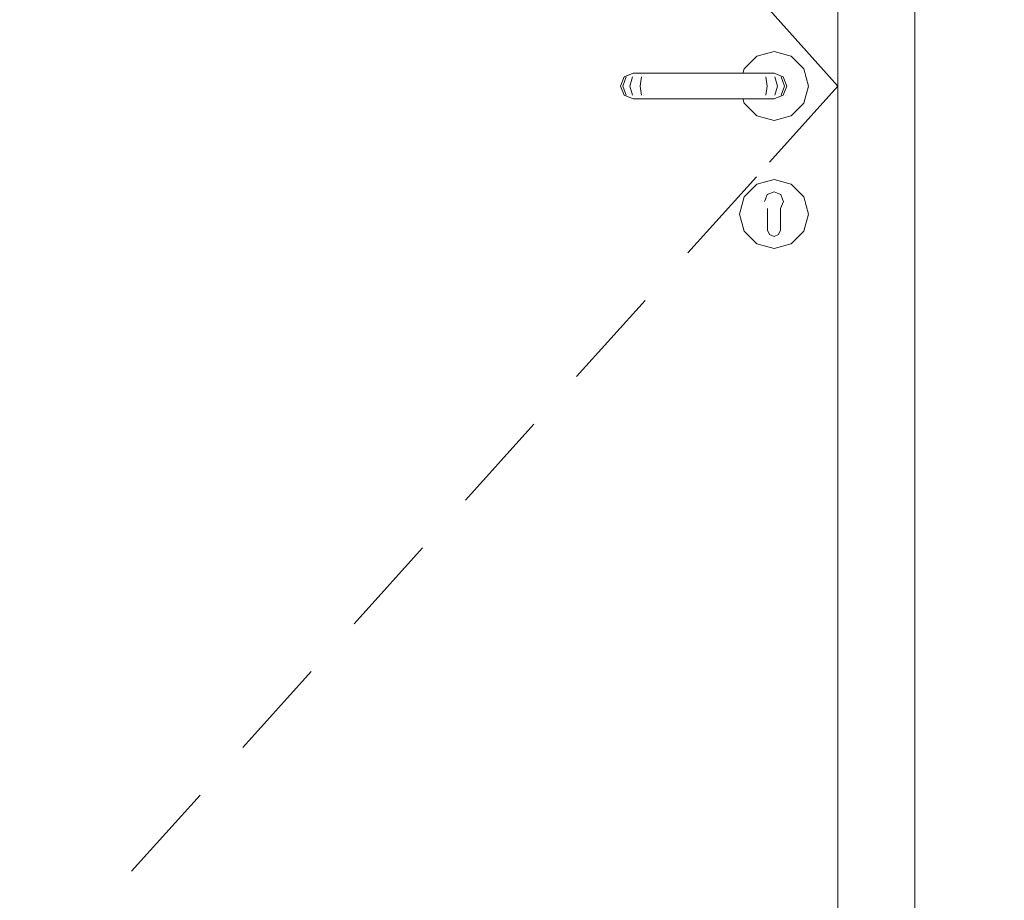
# Model space of a CAD drawing. Header units: millimetres. Extents: x 58537 to 97688, y -8921 to 14216.
# Tile 41 of 145: x 72660 to 73430, y 3254 to 3942. Entities that reach past the tile are written whole.
import ezdxf

# ---------------------------------------------------------------- set-up
doc = ezdxf.new("R2010")
doc.units = ezdxf.units.MM
doc.header["$MEASUREMENT"] = 0
doc.linetypes.add('Wipeout_Contour', pattern=[1000, 0, -1000])
for name, color, linetype in [('Nowe_A-Wymiary-Zewnętrzne', 7, 'Continuous'), ('Nowe_A-Ściany-Wewnętrzne', 7, 'Continuous'), ('Nowe_Drzwi Archicad', 7, 'Continuous')]:
    doc.layers.add(name, color=color, linetype=linetype)
doc.layers.add('Nowe_A-Wymiary-Zewnętrzne_Nr_pióra__45', color=7, linetype='Continuous', lineweight=15, true_color=0x40a5ff)
doc.layers.add('Nowe_A-Wymiary-Zewnętrzne_Nr_pióra__85', color=7, linetype='Continuous', lineweight=13, true_color=0x80c2ff)
for name, color, linetype, lineweight in [('Nowe_A-Wymiary-Zewnętrzne_Nr_pióra__46', 5, 'Continuous', 15), ('Nowe_Drzwi Archicad_Nr_pióra__3', 7, 'Continuous', 13), ('Nowe_Drzwi Archicad_Nr_pióra__87', 7, 'Continuous', 13)]:
    doc.layers.add(name, color=color, linetype=linetype, lineweight=lineweight)
doc.styles.add('STYL_AUTOMATYCZNY_2', font='arial.ttf')
doc.dimstyles.new('STYL_AUTOMATYCZNY__1', dxfattribs={"dimtxt": 125, "dimasz": 47.5, "dimexe": 0.18, "dimexo": 20, "dimgap": 0, "dimtad": 1, "dimdec": 1, "dimlfac": 0.1, "dimzin": 0, "dimdsep": 46, "dimtxsty": 'STYL_AUTOMATYCZNY_2', "dimblk": 'ARROWHEAD_11', "dimblk1": 'ARROWHEAD_11', "dimblk2": 'ARROWHEAD_11', "dimcen": 0.09, "dimclrd": 256, "dimclre": 256, "dimclrt": 5, "dimadec": 1, "dimazin": 0, "dimtfac": 1, "dimtdec": 4, "dimtmove": 0, "dimatfit": 3, "dimfxl": 0, "dimtolj": 1, "dimtzin": 0, "dimarcsym": 0})

# ---------------------------------------------------------------- blocks, each defined once
blk = doc.blocks.new('ElemPrzekroju_169')
at = {"color": 254, "linetype": 'Wipeout_Contour', "lineweight": 0, "ltscale": 586900.388065}
blk.add_wipeout([(72140.07, 5430), (72140.07, 2990), (72340.07, 2990), (72340.07, 4940), (73360.07, 4940), (73360.07, 2990), (75120.07, 2990), (75120.07, 5430)], dxfattribs=at).dxf.layer = 'Nowe_A-Ściany-Wewnętrzne'
blk = doc.blocks.new('ElemPrzekroju_170')
at = {"layer": 'Nowe_Drzwi Archicad_Nr_pióra__3', "color": 7, "linetype": 'Continuous', "lineweight": 13}
for p, q in [((73095.8, 3663.03), (73149.32, 3722.49)), ((73008.83, 3566.4), (73062.35, 3625.86)), ((72921.87, 3469.77), (72975.38, 3529.23)), ((72834.9, 3373.14), (72888.42, 3432.6)), ((72747.94, 3276.51), (72801.45, 3335.98))]:
    blk.add_line(p, q, dxfattribs=at)
at = {"color": 254, "linetype": 'Wipeout_Contour', "lineweight": 0, "ltscale": 440581.157932}
blk.add_wipeout([(73360.07, 4890), (73300.07, 4890), (73300.07, 2890), (73350.07, 2890), (73350.07, 2990), (73360.07, 2990)], dxfattribs=at).dxf.layer = 'Nowe_Drzwi Archicad'
at = {"color": 254, "linetype": 'Wipeout_Contour', "lineweight": 0, "ltscale": 1320362.223408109}
blk.add_wipeout([(73225.75, 3880), (73226.69, 3876.5), (73236.57, 3866.62), (73250.07, 3863), (73263.57, 3866.62), (73273.46, 3876.5), (73277.07, 3890), (73273.46, 3903.5), (73263.57, 3913.38), (73250.07, 3917), (73236.57, 3913.38), (73226.69, 3903.5), (73225.75, 3900), (73250.07, 3900), (73257.15, 3897.07), (73260.07, 3890), (73257.15, 3882.93), (73250.07, 3880)], dxfattribs=at).dxf.layer = 'Nowe_Drzwi Archicad'
at = {"color": 254, "linetype": 'Wipeout_Contour', "lineweight": 0, "ltscale": 440029.537306}
blk.add_wipeout([(73226.78, 3803.45), (73245.07, 3792.89), (73245.07, 3794.4), (73242.61, 3799.69), (73243.35, 3801.64), (73236.62, 3813.3)], dxfattribs=at).dxf.layer = 'Nowe_Drzwi Archicad'
at = {"layer": 'Nowe_Drzwi Archicad_Nr_pióra__3', "color": 7, "linetype": 'Continuous', "lineweight": 13}
for p, q in [((73300.07, 2890), (73300.07, 4890)), ((73236.57, 3913.38), (73250.07, 3917)), ((73250.07, 3917), (73263.57, 3913.38)), ((73263.57, 3913.38), (73273.46, 3903.5)), ((73273.46, 3903.5), (73277.07, 3890)), ((73277.07, 3890), (73273.46, 3876.5)), ((73273.46, 3876.5), (73263.57, 3866.62)), ((73250.07, 3863), (73236.57, 3866.62)), ((73263.57, 3866.62), (73250.07, 3863))]:
    blk.add_line(p, q, dxfattribs=at)
at = {"layer": 'Nowe_Drzwi Archicad_Nr_pióra__87', "color": 7, "linetype": 'Continuous', "lineweight": 13}
blk.add_line((73360.07, 4940), (73360.07, 2990), dxfattribs=at)
at = {"color": 254, "linetype": 'Wipeout_Contour', "lineweight": 0, "ltscale": 293426.465876}
blk.add_wipeout([(73248.93, 3900), (73255.59, 3897.07), (73257.15, 3897.07), (73250.07, 3900)], dxfattribs=at).dxf.layer = 'Nowe_Drzwi Archicad'
at = {"color": 254, "linetype": 'Wipeout_Contour', "lineweight": 0, "ltscale": 293443.284528}
blk.add_wipeout([(73258.35, 3890), (73255.59, 3882.93), (73257.15, 3882.93), (73260.07, 3890)], dxfattribs=at).dxf.layer = 'Nowe_Drzwi Archicad'
at = {"color": 254, "linetype": 'Wipeout_Contour', "lineweight": 0, "ltscale": 293332.755843}
blk.add_wipeout([(73226.78, 3803.45), (73223.17, 3790), (73245.07, 3790), (73245.07, 3792.89)], dxfattribs=at).dxf.layer = 'Nowe_Drzwi Archicad'
at = {"color": 254, "linetype": 'Wipeout_Contour', "lineweight": 0, "ltscale": 293444.784342}
blk.add_wipeout([(73255.59, 3897.07), (73258.35, 3890), (73260.07, 3890), (73257.15, 3897.07)], dxfattribs=at).dxf.layer = 'Nowe_Drzwi Archicad'
at = {"color": 254, "linetype": 'Wipeout_Contour', "lineweight": 0, "ltscale": 293422.844805}
blk.add_wipeout([(73255.59, 3882.93), (73248.93, 3880), (73250.07, 3880), (73257.15, 3882.93)], dxfattribs=at).dxf.layer = 'Nowe_Drzwi Archicad'
at = {"color": 254, "linetype": 'Wipeout_Contour', "lineweight": 0, "ltscale": 366719.06229}
blk.add_wipeout([(73236.62, 3813.3), (73243.35, 3801.64), (73244.7, 3805.14), (73250.07, 3807.43), (73250.07, 3816.9)], dxfattribs=at).dxf.layer = 'Nowe_Drzwi Archicad'
at = {"color": 254, "linetype": 'Wipeout_Contour', "lineweight": 0, "ltscale": 293331.148274}
blk.add_wipeout([(73223.17, 3790), (73226.78, 3776.55), (73245.07, 3787.11), (73245.07, 3790)], dxfattribs=at).dxf.layer = 'Nowe_Drzwi Archicad'
at = {"color": 254, "linetype": 'Wipeout_Contour', "lineweight": 0, "ltscale": 293415.828716}
blk.add_wipeout([(73248.93, 3900), (73245.68, 3900), (73250.78, 3897.07), (73255.59, 3897.07)], dxfattribs=at).dxf.layer = 'Nowe_Drzwi Archicad'
at = {"color": 254, "linetype": 'Wipeout_Contour', "lineweight": 0, "ltscale": 293429.800715}
blk.add_wipeout([(73258.35, 3890), (73252.89, 3890), (73250.78, 3882.93), (73255.59, 3882.93)], dxfattribs=at).dxf.layer = 'Nowe_Drzwi Archicad'
at = {"color": 254, "linetype": 'Wipeout_Contour', "lineweight": 0, "ltscale": 293322.511848}
blk.add_wipeout([(73226.69, 3803.5), (73226.78, 3803.45), (73236.62, 3813.3), (73236.57, 3813.38)], dxfattribs=at).dxf.layer = 'Nowe_Drzwi Archicad'
at = {"color": 254, "linetype": 'Wipeout_Contour', "lineweight": 0, "ltscale": 366771.284015}
blk.add_wipeout([(73255.45, 3805.14), (73256.8, 3801.64), (73263.52, 3813.3), (73250.07, 3816.9), (73250.07, 3807.43)], dxfattribs=at).dxf.layer = 'Nowe_Drzwi Archicad'
at = {"color": 254, "linetype": 'Wipeout_Contour', "lineweight": 0, "ltscale": 293342.529665}
blk.add_wipeout([(73226.78, 3776.55), (73236.62, 3766.7), (73245.07, 3781.34), (73245.07, 3787.11)], dxfattribs=at).dxf.layer = 'Nowe_Drzwi Archicad'
at = {"color": 254, "linetype": 'Wipeout_Contour', "lineweight": 0, "ltscale": 293431.300594}
blk.add_wipeout([(73255.59, 3897.07), (73250.78, 3897.07), (73252.89, 3890), (73258.35, 3890)], dxfattribs=at).dxf.layer = 'Nowe_Drzwi Archicad'
at = {"color": 254, "linetype": 'Wipeout_Contour', "lineweight": 0, "ltscale": 293412.207518}
blk.add_wipeout([(73255.59, 3882.93), (73250.78, 3882.93), (73245.68, 3880), (73248.93, 3880)], dxfattribs=at).dxf.layer = 'Nowe_Drzwi Archicad'
at = {"color": 254, "linetype": 'Wipeout_Contour', "lineweight": 0, "ltscale": 293370.52777}
blk.add_wipeout([(73250.07, 3817), (73236.57, 3813.38), (73236.62, 3813.3), (73250.07, 3816.9)], dxfattribs=at).dxf.layer = 'Nowe_Drzwi Archicad'
at = {"color": 254, "linetype": 'Wipeout_Contour', "lineweight": 0, "ltscale": 440153.856681}
blk.add_wipeout([(73257.54, 3799.69), (73255.07, 3794.4), (73255.07, 3792.89), (73273.37, 3803.45), (73263.52, 3813.3), (73256.8, 3801.64)], dxfattribs=at).dxf.layer = 'Nowe_Drzwi Archicad'
at = {"color": 254, "linetype": 'Wipeout_Contour', "lineweight": 0, "ltscale": 293293.178127}
blk.add_wipeout([(73223.07, 3790), (73223.17, 3790), (73226.78, 3803.45), (73226.69, 3803.5)], dxfattribs=at).dxf.layer = 'Nowe_Drzwi Archicad'
at = {"color": 254, "linetype": 'Wipeout_Contour', "lineweight": 0, "ltscale": 440055.003299}
blk.add_wipeout([(73236.62, 3766.7), (73250.07, 3763.1), (73250.07, 3772.5), (73246.54, 3773.96), (73245.07, 3777.5), (73245.07, 3781.34)], dxfattribs=at).dxf.layer = 'Nowe_Drzwi Archicad'
at = {"layer": 'Nowe_Drzwi Archicad_Nr_pióra__3', "color": 7, "linetype": 'Continuous', "lineweight": 13}
for p, q in [((73257.15, 3897.07), (73260.07, 3890)), ((73260.07, 3890), (73257.15, 3882.93)), ((73226.69, 3803.5), (73236.57, 3813.38))]:
    blk.add_line(p, q, dxfattribs=at)
at = {"color": 254, "linetype": 'Wipeout_Contour', "lineweight": 0, "ltscale": 293395.796429}
blk.add_wipeout([(73240.82, 3900), (73243.57, 3897.07), (73250.78, 3897.07), (73245.68, 3900)], dxfattribs=at).dxf.layer = 'Nowe_Drzwi Archicad'
at = {"color": 254, "linetype": 'Wipeout_Contour', "lineweight": 0, "ltscale": 293404.199529}
blk.add_wipeout([(73244.72, 3890), (73243.57, 3882.93), (73250.78, 3882.93), (73252.89, 3890)], dxfattribs=at).dxf.layer = 'Nowe_Drzwi Archicad'
at = {"color": 254, "linetype": 'Wipeout_Contour', "lineweight": 0, "ltscale": 293424.36224}
blk.add_wipeout([(73250.07, 3817), (73250.07, 3816.9), (73263.52, 3813.3), (73263.57, 3813.38)], dxfattribs=at).dxf.layer = 'Nowe_Drzwi Archicad'
at = {"color": 254, "linetype": 'Wipeout_Contour', "lineweight": 0, "ltscale": 293290.392532}
blk.add_wipeout([(73226.69, 3776.5), (73226.78, 3776.55), (73223.17, 3790), (73223.07, 3790)], dxfattribs=at).dxf.layer = 'Nowe_Drzwi Archicad'
at = {"color": 254, "linetype": 'Wipeout_Contour', "lineweight": 0, "ltscale": 440110.88757}
blk.add_wipeout([(73263.52, 3766.7), (73255.07, 3781.34), (73255.07, 3777.5), (73253.61, 3773.96), (73250.07, 3772.5), (73250.07, 3763.1)], dxfattribs=at).dxf.layer = 'Nowe_Drzwi Archicad'
at = {"layer": 'Nowe_Drzwi Archicad_Nr_pióra__3', "color": 7, "linetype": 'Continuous', "lineweight": 13}
for p, q in [((73236.57, 3813.38), (73250.07, 3817)), ((73223.07, 3790), (73226.69, 3803.5))]:
    blk.add_line(p, q, dxfattribs=at)
at = {"color": 254, "linetype": 'Wipeout_Contour', "lineweight": 0, "ltscale": 293405.699531}
blk.add_wipeout([(73250.78, 3897.07), (73243.57, 3897.07), (73244.72, 3890), (73252.89, 3890)], dxfattribs=at).dxf.layer = 'Nowe_Drzwi Archicad'
at = {"color": 254, "linetype": 'Wipeout_Contour', "lineweight": 0, "ltscale": 293392.174992}
blk.add_wipeout([(73240.82, 3880), (73245.68, 3880), (73250.78, 3882.93), (73243.57, 3882.93)], dxfattribs=at).dxf.layer = 'Nowe_Drzwi Archicad'
at = {"color": 254, "linetype": 'Wipeout_Contour', "lineweight": 0, "ltscale": 293436.972777}
blk.add_wipeout([(73255.07, 3781.34), (73263.52, 3766.7), (73273.37, 3776.55), (73255.07, 3787.11)], dxfattribs=at).dxf.layer = 'Nowe_Drzwi Archicad'
at = {"color": 254, "linetype": 'Wipeout_Contour', "lineweight": 0, "ltscale": 293314.901448}
blk.add_wipeout([(73236.57, 3766.62), (73236.62, 3766.7), (73226.78, 3776.55), (73226.69, 3776.5)], dxfattribs=at).dxf.layer = 'Nowe_Drzwi Archicad'
at = {"layer": 'Nowe_Drzwi Archicad_Nr_pióra__3', "color": 7, "linetype": 'Continuous', "lineweight": 13}
for p, q in [((73250.07, 3900), (73248.93, 3900)), ((73250.07, 3900), (73257.15, 3897.07)), ((73250.78, 3897.07), (73252.89, 3890)), ((73255.59, 3897.07), (73258.35, 3890)), ((73252.89, 3890), (73250.78, 3882.93)), ((73258.35, 3890), (73255.59, 3882.93)), ((73250.07, 3880), (73248.93, 3880)), ((73257.15, 3882.93), (73250.07, 3880)), ((73226.69, 3776.5), (73223.07, 3790))]:
    blk.add_line(p, q, dxfattribs=at)
at = {"color": 254, "linetype": 'Wipeout_Contour', "lineweight": 0, "ltscale": 293370.225841}
blk.add_wipeout([(73240.82, 3900), (73235.07, 3900), (73235.77, 3897.07), (73243.57, 3897.07)], dxfattribs=at).dxf.layer = 'Nowe_Drzwi Archicad'
at = {"color": 254, "linetype": 'Wipeout_Contour', "lineweight": 0, "ltscale": 293372.396396}
blk.add_wipeout([(73236.06, 3890), (73235.77, 3882.93), (73243.57, 3882.93), (73244.72, 3890)], dxfattribs=at).dxf.layer = 'Nowe_Drzwi Archicad'
at = {"color": 254, "linetype": 'Wipeout_Contour', "lineweight": 0, "ltscale": 293360.133159}
blk.add_wipeout([(73236.62, 3766.7), (73236.57, 3766.62), (73250.07, 3763), (73250.07, 3763.1)], dxfattribs=at).dxf.layer = 'Nowe_Drzwi Archicad'
at = {"layer": 'Nowe_Drzwi Archicad_Nr_pióra__3', "color": 7, "linetype": 'Continuous', "lineweight": 13}
for p, q in [((73182.76, 3759.65), (73236.28, 3819.12)), ((73236.57, 3766.62), (73226.69, 3776.5))]:
    blk.add_line(p, q, dxfattribs=at)
at = {"color": 254, "linetype": 'Wipeout_Contour', "lineweight": 0, "ltscale": 293373.896551}
blk.add_wipeout([(73243.57, 3897.07), (73235.77, 3897.07), (73236.06, 3890), (73244.72, 3890)], dxfattribs=at).dxf.layer = 'Nowe_Drzwi Archicad'
at = {"color": 254, "linetype": 'Wipeout_Contour', "lineweight": 0, "ltscale": 293366.604097}
blk.add_wipeout([(73243.57, 3882.93), (73235.77, 3882.93), (73235.07, 3880), (73240.82, 3880)], dxfattribs=at).dxf.layer = 'Nowe_Drzwi Archicad'
at = {"color": 254, "linetype": 'Wipeout_Contour', "lineweight": 0, "ltscale": 293413.9694}
blk.add_wipeout([(73263.57, 3766.62), (73263.52, 3766.7), (73250.07, 3763.1), (73250.07, 3763)], dxfattribs=at).dxf.layer = 'Nowe_Drzwi Archicad'
at = {"layer": 'Nowe_Drzwi Archicad_Nr_pióra__3', "color": 7, "linetype": 'Continuous', "lineweight": 13}
for p, q in [((73246.56, 3949.46), (73300.07, 3890)), ((73245.68, 3900), (73240.82, 3900)), ((73243.57, 3897.07), (73244.72, 3890)), ((73248.93, 3900), (73245.68, 3900)), ((73244.72, 3890), (73243.57, 3882.93)), ((73246.56, 3830.54), (73300.07, 3890)), ((73245.68, 3880), (73240.82, 3880)), ((73248.93, 3880), (73245.68, 3880)), ((73250.07, 3763), (73236.57, 3766.62))]:
    blk.add_line(p, q, dxfattribs=at)
at = {"color": 254, "linetype": 'Wipeout_Contour', "lineweight": 0, "ltscale": 293195.295099}
blk.add_wipeout([(73235.07, 3900), (73155.07, 3900), (73154.38, 3897.07), (73235.77, 3897.07)], dxfattribs=at).dxf.layer = 'Nowe_Drzwi Archicad'
at = {"color": 254, "linetype": 'Wipeout_Contour', "lineweight": 0, "ltscale": 293192.731245}
blk.add_wipeout([(73236.06, 3890), (73154.09, 3890), (73154.38, 3882.93), (73235.77, 3882.93)], dxfattribs=at).dxf.layer = 'Nowe_Drzwi Archicad'
at = {"color": 254, "linetype": 'Wipeout_Contour', "lineweight": 0, "ltscale": 293461.971398}
blk.add_wipeout([(73273.46, 3776.5), (73273.37, 3776.55), (73263.52, 3766.7), (73263.57, 3766.62)], dxfattribs=at).dxf.layer = 'Nowe_Drzwi Archicad'
at = {"layer": 'Nowe_Drzwi Archicad_Nr_pióra__3', "color": 7, "linetype": 'Continuous', "lineweight": 13}
for p, q in [((73226.69, 3903.5), (73236.57, 3913.38)), ((73263.57, 3766.62), (73250.07, 3763))]:
    blk.add_line(p, q, dxfattribs=at)
at = {"color": 254, "linetype": 'Wipeout_Contour', "lineweight": 0, "ltscale": 293194.232313}
blk.add_wipeout([(73235.77, 3897.07), (73154.38, 3897.07), (73154.09, 3890), (73236.06, 3890)], dxfattribs=at).dxf.layer = 'Nowe_Drzwi Archicad'
at = {"color": 254, "linetype": 'Wipeout_Contour', "lineweight": 0, "ltscale": 293191.6712}
blk.add_wipeout([(73235.77, 3882.93), (73154.38, 3882.93), (73155.07, 3880), (73235.07, 3880)], dxfattribs=at).dxf.layer = 'Nowe_Drzwi Archicad'
at = {"color": 254, "linetype": 'Wipeout_Contour', "lineweight": 0, "ltscale": 293451.708732}
blk.add_wipeout([(73255.07, 3787.11), (73273.37, 3776.55), (73276.97, 3790), (73255.07, 3790)], dxfattribs=at).dxf.layer = 'Nowe_Drzwi Archicad'
at = {"layer": 'Nowe_Drzwi Archicad_Nr_pióra__3', "color": 7, "linetype": 'Continuous', "lineweight": 13}
for p, q in [((73225.75, 3900), (73226.69, 3903.5)), ((73240.82, 3900), (73235.07, 3900)), ((73226.69, 3876.5), (73225.75, 3880)), ((73240.82, 3880), (73235.07, 3880)), ((73236.57, 3866.62), (73226.69, 3876.5))]:
    blk.add_line(p, q, dxfattribs=at)
at = {"color": 254, "linetype": 'Wipeout_Contour', "lineweight": 0, "ltscale": 293020.364515}
blk.add_wipeout([(73155.07, 3900), (73149.33, 3900), (73146.58, 3897.07), (73154.38, 3897.07)], dxfattribs=at).dxf.layer = 'Nowe_Drzwi Archicad'
at = {"color": 254, "linetype": 'Wipeout_Contour', "lineweight": 0, "ltscale": 293013.066262}
blk.add_wipeout([(73154.09, 3890), (73145.43, 3890), (73146.58, 3882.93), (73154.38, 3882.93)], dxfattribs=at).dxf.layer = 'Nowe_Drzwi Archicad'
at = {"color": 254, "linetype": 'Wipeout_Contour', "lineweight": 0, "ltscale": 293453.315411}
blk.add_wipeout([(73255.07, 3790), (73276.97, 3790), (73273.37, 3803.45), (73255.07, 3792.89)], dxfattribs=at).dxf.layer = 'Nowe_Drzwi Archicad'
at = {"color": 254, "linetype": 'Wipeout_Contour', "lineweight": 0, "ltscale": 293014.568242}
blk.add_wipeout([(73154.38, 3897.07), (73146.58, 3897.07), (73145.43, 3890), (73154.09, 3890)], dxfattribs=at).dxf.layer = 'Nowe_Drzwi Archicad'
at = {"color": 254, "linetype": 'Wipeout_Contour', "lineweight": 0, "ltscale": 293016.738461}
blk.add_wipeout([(73154.38, 3882.93), (73146.58, 3882.93), (73149.33, 3880), (73155.07, 3880)], dxfattribs=at).dxf.layer = 'Nowe_Drzwi Archicad'
at = {"color": 254, "linetype": 'Wipeout_Contour', "lineweight": 0, "ltscale": 293469.578256}
blk.add_wipeout([(73263.57, 3813.38), (73263.52, 3813.3), (73273.37, 3803.45), (73273.46, 3803.5)], dxfattribs=at).dxf.layer = 'Nowe_Drzwi Archicad'
at = {"color": 254, "linetype": 'Wipeout_Contour', "lineweight": 0, "ltscale": 880176.778759}
blk.add_wipeout([(73244.7, 3805.14), (73242.61, 3799.69), (73245.07, 3794.4), (73245.07, 3777.5), (73246.54, 3773.96), (73250.07, 3772.5), (73253.61, 3773.96), (73255.07, 3777.5), (73255.07, 3794.4), (73257.54, 3799.69), (73255.45, 3805.14), (73250.07, 3807.43)], dxfattribs=at).dxf.layer = 'Nowe_Drzwi Archicad'
at = {"color": 254, "linetype": 'Wipeout_Contour', "lineweight": 0, "ltscale": 293491.289462}
blk.add_wipeout([(73277.07, 3790), (73276.97, 3790), (73273.37, 3776.55), (73273.46, 3776.5)], dxfattribs=at).dxf.layer = 'Nowe_Drzwi Archicad'
at = {"layer": 'Nowe_Drzwi Archicad_Nr_pióra__3', "color": 7, "linetype": 'Continuous', "lineweight": 13}
for p, q in [((73235.07, 3900), (73155.07, 3900)), ((73235.07, 3880), (73155.07, 3880)), ((73250.07, 3817), (73263.57, 3813.38)), ((73243.35, 3801.64), (73244.7, 3805.14)), ((73244.7, 3805.14), (73250.07, 3807.43)), ((73250.07, 3807.43), (73255.45, 3805.14)), ((73255.45, 3805.14), (73256.8, 3801.64)), ((73242.61, 3799.69), (73243.35, 3801.64)), ((73245.07, 3792.89), (73245.07, 3794.4)), ((73257.54, 3799.69), (73255.07, 3794.4)), ((73255.07, 3794.4), (73255.07, 3792.89)), ((73256.8, 3801.64), (73257.54, 3799.69)), ((73245.07, 3792.89), (73245.07, 3790)), ((73245.07, 3790), (73245.07, 3787.11)), ((73245.07, 3787.11), (73245.07, 3781.34)), ((73255.07, 3792.89), (73255.07, 3790)), ((73255.07, 3790), (73255.07, 3787.11)), ((73255.07, 3787.11), (73255.07, 3781.34)), ((73245.07, 3781.34), (73245.07, 3777.5)), ((73255.07, 3781.34), (73255.07, 3777.5)), ((73246.54, 3773.96), (73245.07, 3777.5)), ((73250.07, 3772.5), (73246.54, 3773.96)), ((73253.61, 3773.96), (73250.07, 3772.5)), ((73255.07, 3777.5), (73253.61, 3773.96)), ((73273.46, 3776.5), (73263.57, 3766.62))]:
    blk.add_line(p, q, dxfattribs=at)
at = {"color": 254, "linetype": 'Wipeout_Contour', "lineweight": 0, "ltscale": 292994.794029}
blk.add_wipeout([(73149.33, 3900), (73144.47, 3900), (73139.37, 3897.07), (73146.58, 3897.07)], dxfattribs=at).dxf.layer = 'Nowe_Drzwi Archicad'
at = {"color": 254, "linetype": 'Wipeout_Contour', "lineweight": 0, "ltscale": 292981.263247}
blk.add_wipeout([(73145.43, 3890), (73137.26, 3890), (73139.37, 3882.93), (73146.58, 3882.93)], dxfattribs=at).dxf.layer = 'Nowe_Drzwi Archicad'
at = {"color": 254, "linetype": 'Wipeout_Contour', "lineweight": 0, "ltscale": 293494.073284}
blk.add_wipeout([(73273.46, 3803.5), (73273.37, 3803.45), (73276.97, 3790), (73277.07, 3790)], dxfattribs=at).dxf.layer = 'Nowe_Drzwi Archicad'
at = {"layer": 'Nowe_Drzwi Archicad_Nr_pióra__3', "color": 7, "linetype": 'Continuous', "lineweight": 13}
for p, q in [((73263.57, 3813.38), (73273.46, 3803.5)), ((73273.46, 3803.5), (73277.07, 3790)), ((73277.07, 3790), (73273.46, 3776.5))]:
    blk.add_line(p, q, dxfattribs=at)
at = {"color": 254, "linetype": 'Wipeout_Contour', "lineweight": 0, "ltscale": 292982.765382}
blk.add_wipeout([(73146.58, 3897.07), (73139.37, 3897.07), (73137.26, 3890), (73145.43, 3890)], dxfattribs=at).dxf.layer = 'Nowe_Drzwi Archicad'
at = {"color": 254, "linetype": 'Wipeout_Contour', "lineweight": 0, "ltscale": 292991.167668}
blk.add_wipeout([(73146.58, 3882.93), (73139.37, 3882.93), (73144.47, 3880), (73149.33, 3880)], dxfattribs=at).dxf.layer = 'Nowe_Drzwi Archicad'
at = {"layer": 'Nowe_Drzwi Archicad_Nr_pióra__3', "color": 7, "linetype": 'Continuous', "lineweight": 13}
for p, q in [((73155.07, 3900), (73149.33, 3900)), ((73155.07, 3880), (73149.33, 3880))]:
    blk.add_line(p, q, dxfattribs=at)
at = {"color": 254, "linetype": 'Wipeout_Contour', "lineweight": 0, "ltscale": 292974.761851}
blk.add_wipeout([(73144.47, 3900), (73141.22, 3900), (73134.56, 3897.07), (73139.37, 3897.07)], dxfattribs=at).dxf.layer = 'Nowe_Drzwi Archicad'
at = {"color": 254, "linetype": 'Wipeout_Contour', "lineweight": 0, "ltscale": 292955.662217}
blk.add_wipeout([(73137.26, 3890), (73131.8, 3890), (73134.56, 3882.93), (73139.37, 3882.93)], dxfattribs=at).dxf.layer = 'Nowe_Drzwi Archicad'
at = {"layer": 'Nowe_Drzwi Archicad_Nr_pióra__3', "color": 7, "linetype": 'Continuous', "lineweight": 13}
blk.add_line((73146.58, 3897.07), (73145.43, 3890), dxfattribs=at)
at = {"color": 254, "linetype": 'Wipeout_Contour', "lineweight": 0, "ltscale": 292957.164475}
blk.add_wipeout([(73139.37, 3897.07), (73134.56, 3897.07), (73131.8, 3890), (73137.26, 3890)], dxfattribs=at).dxf.layer = 'Nowe_Drzwi Archicad'
at = {"color": 254, "linetype": 'Wipeout_Contour', "lineweight": 0, "ltscale": 292971.135249}
blk.add_wipeout([(73139.37, 3882.93), (73134.56, 3882.93), (73141.22, 3880), (73144.47, 3880)], dxfattribs=at).dxf.layer = 'Nowe_Drzwi Archicad'
at = {"layer": 'Nowe_Drzwi Archicad_Nr_pióra__3', "color": 7, "linetype": 'Continuous', "lineweight": 13}
blk.add_line((73145.43, 3890), (73146.58, 3882.93), dxfattribs=at)
at = {"color": 254, "linetype": 'Wipeout_Contour', "lineweight": 0, "ltscale": 292964.124768}
blk.add_wipeout([(73140.07, 3900), (73133, 3897.07), (73134.56, 3897.07), (73141.22, 3900)], dxfattribs=at).dxf.layer = 'Nowe_Drzwi Archicad'
at = {"color": 254, "linetype": 'Wipeout_Contour', "lineweight": 0, "ltscale": 292942.178506}
blk.add_wipeout([(73130.07, 3890), (73133, 3882.93), (73134.56, 3882.93), (73131.8, 3890)], dxfattribs=at).dxf.layer = 'Nowe_Drzwi Archicad'
at = {"layer": 'Nowe_Drzwi Archicad_Nr_pióra__3', "color": 7, "linetype": 'Continuous', "lineweight": 13}
for p, q in [((73141.22, 3900), (73140.07, 3900)), ((73144.47, 3900), (73141.22, 3900)), ((73149.33, 3900), (73144.47, 3900))]:
    blk.add_line(p, q, dxfattribs=at)
at = {"color": 254, "linetype": 'Wipeout_Contour', "lineweight": 0, "ltscale": 292943.68083}
blk.add_wipeout([(73133, 3897.07), (73130.07, 3890), (73131.8, 3890), (73134.56, 3897.07)], dxfattribs=at).dxf.layer = 'Nowe_Drzwi Archicad'
at = {"color": 254, "linetype": 'Wipeout_Contour', "lineweight": 0, "ltscale": 292960.498038}
blk.add_wipeout([(73133, 3882.93), (73140.07, 3880), (73141.22, 3880), (73134.56, 3882.93)], dxfattribs=at).dxf.layer = 'Nowe_Drzwi Archicad'
at = {"layer": 'Nowe_Drzwi Archicad_Nr_pióra__3', "color": 7, "linetype": 'Continuous', "lineweight": 13}
for p, q in [((73133, 3897.07), (73130.07, 3890)), ((73134.56, 3897.07), (73131.8, 3890)), ((73140.07, 3900), (73133, 3897.07)), ((73139.37, 3897.07), (73137.26, 3890)), ((73130.07, 3890), (73133, 3882.93)), ((73131.8, 3890), (73134.56, 3882.93)), ((73137.26, 3890), (73139.37, 3882.93)), ((73133, 3882.93), (73140.07, 3880)), ((73141.22, 3880), (73140.07, 3880)), ((73144.47, 3880), (73141.22, 3880)), ((73149.33, 3880), (73144.47, 3880))]:
    blk.add_line(p, q, dxfattribs=at)
blk = doc.blocks.new('*D632')
at = {"layer": 'Nowe_A-Wymiary-Zewnętrzne_Nr_pióra__45', "linetype": 'Continuous', "lineweight": 15, "true_color": 0x40a5ff}
for points in [[(90247.75, 5090), (90248.7, 5085.22), (90251.41, 5081.16), (90255.47, 5078.45), (90260.25, 5077.5), (90265.03, 5078.45), (90269.09, 5081.16), (90271.8, 5085.22), (90272.75, 5090), (90271.8, 5094.78), (90269.09, 5098.84), (90265.03, 5101.55), (90260.25, 5102.5), (90255.47, 5101.55), (90251.41, 5098.84), (90248.7, 5094.78)], [(90247.75, 2890), (90248.7, 2885.22), (90251.41, 2881.16), (90255.47, 2878.45), (90260.25, 2877.5), (90265.03, 2878.45), (90269.09, 2881.16), (90271.8, 2885.22), (90272.75, 2890), (90271.8, 2894.78), (90269.09, 2898.84), (90265.03, 2901.55), (90260.25, 2902.5), (90255.47, 2901.55), (90251.41, 2898.84), (90248.7, 2894.78)]]:
    blk.add_hatch(color=161, dxfattribs=at).paths.add_polyline_path(points)
at = {"layer": 'Nowe_A-Wymiary-Zewnętrzne_Nr_pióra__45', "color": 161, "linetype": 'Continuous', "lineweight": 15, "true_color": 0x40a5ff}
for centre in [(90260.25, 5090), (90260.25, 2890)]:
    blk.add_circle(centre, 12.5, dxfattribs=at)
at = {"layer": 'Nowe_A-Wymiary-Zewnętrzne_Nr_pióra__85', "color": 151, "linetype": 'Continuous', "lineweight": 13, "true_color": 0x80c2ff}
for p, q in [((90247.75, 5090), (90213.38, 5090)), ((90307.13, 5090), (90272.75, 5090)), ((90260.25, 2902.5), (90260.25, 5077.5)), ((90247.75, 2890), (90213.38, 2890)), ((90307.13, 2890), (90272.75, 2890))]:
    blk.add_line(p, q, dxfattribs=at)
at = {"layer": 'Nowe_A-Wymiary-Zewnętrzne_Nr_pióra__46', "color": 5, "lineweight": 15, "char_height": 125, "attachment_point": 7, "rotation": 90, "style": 'STYL_AUTOMATYCZNY_2'}
for s, insert in [('\\A1;{\\pql;\\fArial|b0|i0|c238|p0;\\W1.000000;35,0}', (90235.25, 4743.85)), ('\\A1;{\\pql;\\fArial|b0|i0|c238|p0;\\W1.000000;220,0}', (90235.25, 3775.5)), ('\\A1;{\\pql;\\fArial|b0|i0|c238|p0;\\W1.000000;14,0}', (90235.25, 2902.5))]:
    blk.add_mtext(s, dxfattribs=dict(at, insert=insert))
blk = doc.blocks.new('ARROWHEAD_11')
at = {"color": 0, "linetype": 'Continuous', "lineweight": 0}
blk.add_line((0, 0), (-1, 0), dxfattribs=at)
at = {"color": 0, "linetype": 'Continuous', "lineweight": 0, "const_width": 0.25, "flags": 128}
blk.add_lwpolyline([(-0.125, 0, 1), (0.125, 0, 1)], format="xyb", close=True, dxfattribs=at)
blk = doc.blocks.new('*D648')
at = {"layer": 'Nowe_A-Wymiary-Zewnętrzne_Nr_pióra__45', "linetype": 'Continuous', "lineweight": 15, "true_color": 0x40a5ff}
for points in [[(93212.75, 5090), (93213.7, 5085.22), (93216.41, 5081.16), (93220.47, 5078.45), (93225.25, 5077.5), (93230.03, 5078.45), (93234.09, 5081.16), (93236.8, 5085.22), (93237.75, 5090), (93236.8, 5094.78), (93234.09, 5098.84), (93230.03, 5101.55), (93225.25, 5102.5), (93220.47, 5101.55), (93216.41, 5098.84), (93213.7, 5094.78)], [(93212.75, 2890), (93213.7, 2885.22), (93216.41, 2881.16), (93220.47, 2878.45), (93225.25, 2877.5), (93230.03, 2878.45), (93234.09, 2881.16), (93236.8, 2885.22), (93237.75, 2890), (93236.8, 2894.78), (93234.09, 2898.84), (93230.03, 2901.55), (93225.25, 2902.5), (93220.47, 2901.55), (93216.41, 2898.84), (93213.7, 2894.78)]]:
    blk.add_hatch(color=161, dxfattribs=at).paths.add_polyline_path(points)
at = {"layer": 'Nowe_A-Wymiary-Zewnętrzne_Nr_pióra__45', "color": 161, "linetype": 'Continuous', "lineweight": 15, "true_color": 0x40a5ff}
for centre in [(93225.25, 5090), (93225.25, 2890)]:
    blk.add_circle(centre, 12.5, dxfattribs=at)
at = {"layer": 'Nowe_A-Wymiary-Zewnętrzne_Nr_pióra__85', "color": 151, "linetype": 'Continuous', "lineweight": 13, "true_color": 0x80c2ff}
for p, q in [((93212.75, 5090), (93178.38, 5090)), ((93272.13, 5090), (93237.75, 5090)), ((93225.25, 2902.5), (93225.25, 5077.5)), ((93212.75, 2890), (93178.38, 2890)), ((93272.13, 2890), (93237.75, 2890))]:
    blk.add_line(p, q, dxfattribs=at)
at = {"layer": 'Nowe_A-Wymiary-Zewnętrzne_Nr_pióra__46', "color": 5, "lineweight": 15, "char_height": 125, "attachment_point": 7, "rotation": 90, "style": 'STYL_AUTOMATYCZNY_2'}
for s, insert in [('\\A1;{\\pql;\\fArial|b0|i0|c238|p0;\\W1.000000;220,0}', (93200.25, 3942.33)), ('\\A1;{\\pql;\\fArial|b0|i0|c238|p0;\\W1.000000;14,0}', (93200.25, 2902.5))]:
    blk.add_mtext(s, dxfattribs=dict(at, insert=insert))
blk = doc.blocks.new('*D659')
at = {"layer": 'Nowe_A-Wymiary-Zewnętrzne_Nr_pióra__45', "linetype": 'Continuous', "lineweight": 15, "true_color": 0x40a5ff}
for points in [[(93474.79, 12846.37), (93475.74, 12841.59), (93478.45, 12837.54), (93482.5, 12834.83), (93487.29, 12833.87), (93492.07, 12834.83), (93496.13, 12837.54), (93498.84, 12841.59), (93499.79, 12846.37), (93498.84, 12851.16), (93496.13, 12855.21), (93492.07, 12857.92), (93487.29, 12858.87), (93482.5, 12857.92), (93478.45, 12855.21), (93475.74, 12851.16)], [(93474.79, 0), (93475.74, -4.78), (93478.45, -8.84), (93482.5, -11.55), (93487.29, -12.5), (93492.07, -11.55), (93496.13, -8.84), (93498.84, -4.78), (93499.79, 0), (93498.84, 4.78), (93496.13, 8.84), (93492.07, 11.55), (93487.29, 12.5), (93482.5, 11.55), (93478.45, 8.84), (93475.74, 4.78)]]:
    blk.add_hatch(color=161, dxfattribs=at).paths.add_polyline_path(points)
at = {"layer": 'Nowe_A-Wymiary-Zewnętrzne_Nr_pióra__45', "color": 161, "linetype": 'Continuous', "lineweight": 15, "true_color": 0x40a5ff}
for centre in [(93487.29, 12846.37), (93487.29, 0)]:
    blk.add_circle(centre, 12.5, dxfattribs=at)
at = {"layer": 'Nowe_A-Wymiary-Zewnętrzne_Nr_pióra__85', "color": 151, "linetype": 'Continuous', "lineweight": 13, "true_color": 0x80c2ff}
for p, q in [((93487.29, 12858.87), (93487.29, 12871.37)), ((93474.79, 12846.37), (93440.41, 12846.37)), ((93534.16, 12846.37), (93499.79, 12846.37)), ((93487.29, 12.5), (93487.29, 12833.87)), ((93474.79, 0), (93440.41, 0)), ((93534.16, 0), (93499.79, 0)), ((93487.29, -25), (93487.29, -12.5))]:
    blk.add_line(p, q, dxfattribs=at)
at = {"layer": 'Nowe_A-Wymiary-Zewnętrzne_Nr_pióra__46', "color": 5, "lineweight": 15, "insert": (93462.29, 6137.21), "char_height": 125, "attachment_point": 7, "rotation": 90, "style": 'STYL_AUTOMATYCZNY_2'}
blk.add_mtext('\\A1;{\\pql;\\fArial|b0|i0|c238|p0;\\W1.000000;1\xa0284,6}', dxfattribs=at)

msp = doc.modelspace()

# ---------------------------------------------------------------- block references
at = {"layer": 'Nowe_A-Ściany-Wewnętrzne', "lineweight": 0}
msp.add_blockref('ElemPrzekroju_169', (0, 0), dxfattribs=at)

# ---------------------------------------------------------------- next in the draw order: block references
at = {"layer": 'Nowe_Drzwi Archicad', "lineweight": 0}
msp.add_blockref('ElemPrzekroju_170', (0, 0), dxfattribs=at)

# ---------------------------------------------------------------- next in the draw order: dimensions: what is measured, and where the dimension line sits
at = {"layer": 'Nowe_A-Wymiary-Zewnętrzne', "color": 151, "linetype": 'Continuous', "lineweight": 13, "true_color": 0x80c2ff}
for base, p1, p2, picture, middle in [((93487.29, 12846.37), (64770.07, 0), (64717.21, 12846.37), '*D659', (93399.79, 6418.33)), ((93225.25, 5090), (64770.07, 2890), (64770.07, 5090), '*D648', (93137.75, 4151.72)), ((90260.25, 5090), (65230.07, 2890), (65230.07, 5090), '*D632', (90172.75, 3984.89))]:
    dim = msp.add_linear_dim(base=base, p1=p1, p2=p2, angle=90, dimstyle='STYL_AUTOMATYCZNY__1', dxfattribs=at)
    dim.commit()
    dim.dimension.update_dxf_attribs({"geometry": picture, "text_midpoint": middle, "dimtype": 160, "text_rotation": 90})

doc.saveas('drawing.dxf')
